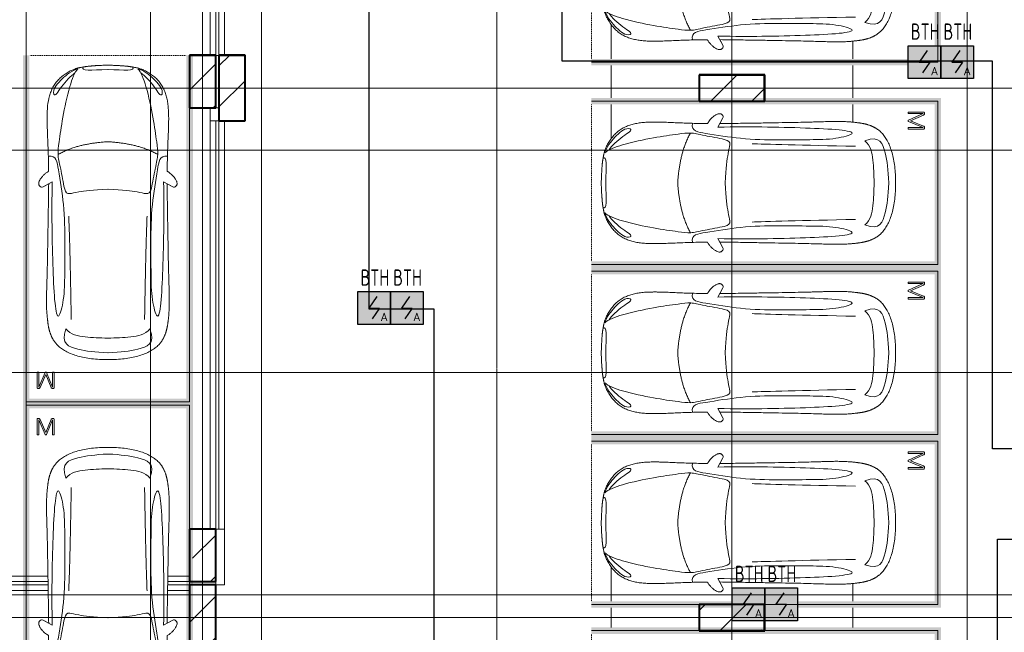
# Model space of a CAD drawing. Header units: millimetres. Extents: x -135639 to 224623, y -383017 to -59102.
# Tile 219 of 256: x 113694 to 128762, y -302392 to -293020. Entities that reach past the tile are written whole.
import ezdxf
from ezdxf.enums import TextEntityAlignment as Align

# ---------------------------------------------------------------- set-up
doc = ezdxf.new("R2010")
doc.units = ezdxf.units.MM
for name, pattern in [('CONTINOUS', [0]), ('Линия сетки', [25, 20, -2.5, 0, -2.5]), ('Невидимые', [5, 3, -2]), ('Штрих_3_3_', [6, 3, -3])]:
    doc.linetypes.add(name, pattern=pattern)
for name, color, linetype, lineweight in [('A-000-M_MASS', 7, 'Continuous', 18), ('A-200-M_WALL_INT', 7, 'Continuous', 18), ('C-953-M_PARKING', 7, 'Continuous', 18), ('C-953-MH_PARKING', 7, 'Невидимые', 18), ('S-160-M_FOUND', 7, 'Continuous', 18), ('S-280-M_COLUMN', 7, 'Continuous', 18), ('Z-030-M_GRID', 7, 'Continuous', 9), ('ПС', 7, 'Continuous', 40), ('СС-011-ПОЖ-СИГНАЛИЗАЦИЯ', 1, 'Continuous', 30)]:
    doc.layers.add(name, color=color, linetype=linetype, lineweight=lineweight)
doc.styles.add('1111', font='isocpeur.ttf')

# ---------------------------------------------------------------- blocks, each defined once
blk = doc.blocks.new('A_PAR_Parking - M-2663509-B2_-11_400_')
at = {"layer": 'C-953-M_PARKING', "true_color": 0xf7f9fb}
blk.add_hatch(color=7, dxfattribs=at).paths.add_polyline_path([(-1300, 2650), (-1300, -2700), (1300, -2700), (1300, 2650), (1200, 2650), (1200, -2600), (-1200, -2600), (-1200, 2650)])
at = {"layer": 'A-000-M_MASS', "color": 253, "true_color": 0xaaaaaa}
for p, q in [((-853, 717), (-993, 639)), ((-906, 687), (-993, 639)), ((853, 717), (993, 639)), ((993, 639), (906, 687))]:
    blk.add_line(p, q, dxfattribs=at)
for centre, start, end in [((-1010, 678), 223.4184, 293.9305), ((1010, 678), 246.0695, 316.5816)]:
    blk.add_arc(centre, 42.2, start, end, dxfattribs=at)
for points, knots in [([(-908, 876), (-908, 976), (-911, 1161), (-920, 1362), (-926, 1508), (-930, 1645), (-930, 1769), (-922, 1880), (-911, 1957), (-894, 2031), (-871, 2100), (-841, 2165), (-809, 2216), (-779, 2254), (-754, 2281), (-727, 2307), (-698, 2332), (-667, 2355), (-636, 2376), (-604, 2395), (-574, 2412), (-545, 2426), (-519, 2438), (-500, 2445), (-485, 2450), (-474, 2453), (-463, 2456), (-452, 2458), (-440, 2461), (-428, 2463), (-414, 2466), (-402, 2468), (-391, 2470), (-383, 2471), (-376, 2473), (-370, 2474), (-363, 2475), (-356, 2476), (-349, 2477), (-343, 2478), (-337, 2479), (-330, 2480), (-324, 2481), (-317, 2481), (-309, 2482), (-301, 2483), (-293, 2484), (-285, 2485), (-276, 2486), (-263, 2487), (-249, 2488), (-235, 2489), (-223, 2490), (-211, 2491), (-199, 2492), (-186, 2493), (-168, 2494), (-148, 2495), (-127, 2496), (-106, 2497), (-77, 2498), (-40, 2500), (-13, 2501), (1, 2501)], [-1, -1, -1, -1, -0.913265, -0.826531, -0.783163, -0.739796, -0.653061, -0.612245, -0.571429, -0.530612, -0.489796, -0.44898, -0.408163, -0.387755, -0.367347, -0.346939, -0.326531, -0.306122, -0.285714, -0.265306, -0.244898, -0.22449, -0.204082, -0.183673, -0.173469, -0.163265, -0.153061, -0.142857, -0.132653, -0.122449, -0.112245, -0.102041, -0.096939, -0.091837, -0.086735, -0.084184, -0.081633, -0.076531, -0.07398, -0.071429, -0.068878, -0.066327, -0.063776, -0.061224, -0.058673, -0.056122, -0.053571, -0.05102, -0.048469, -0.045918, -0.040816, -0.038265, -0.035714, -0.033163, -0.030612, -0.028061, -0.02551, -0.020408, -0.017857, -0.015306, -0.010204, -0.005102, 0, 0, 0, 0]), ([(-480, 2441), (-586, 2392), (-719, 2283), (-847, 2128), (-828, 2057)], [0, 0, 0, 0, 0.53668, 1.024735, 1.024735, 1.024735, 1.024735]), ([(-459, 2446), (-508, 2398), (-601, 2147), (-696, 1684), (-744, 1354), (-774, 1106), (-734, 996), (-660, 552), (-618, 522), (-447, 565), (-234, 590), (-2, 602)], [0, 0, 0, 0, 0.884172, 2.058368, 3.212407, 3.977765, 4.871213, 5.547774, 6.288901, 6.772879, 7.454401, 7.454401, 7.454401, 7.454401]), ([(1, 2501), (22, 2500), (51, 2499), (88, 2498), (113, 2497), (137, 2496), (160, 2494), (181, 2493), (201, 2492), (219, 2491), (237, 2489), (253, 2488), (268, 2487), (282, 2485), (295, 2484), (307, 2483), (320, 2481), (330, 2480), (338, 2479), (345, 2478), (350, 2477), (356, 2476), (361, 2475), (366, 2474), (371, 2473), (377, 2472), (385, 2471), (393, 2469), (403, 2467), (416, 2465), (434, 2462), (454, 2458), (476, 2453), (498, 2446), (521, 2437), (555, 2422), (605, 2396), (669, 2355), (730, 2307), (773, 2263), (802, 2225), (823, 2195), (841, 2164), (857, 2132), (871, 2099), (887, 2053), (904, 1994), (915, 1931), (922, 1879), (926, 1839), (928, 1798), (930, 1756), (930, 1720), (931, 1690), (931, 1667), (930, 1645), (930, 1621), (929, 1598), (929, 1566), (927, 1526), (925, 1459), (919, 1336), (911, 1145), (908, 970), (908, 876)], [-1, -1, -1, -1, -0.992347, -0.98852, -0.984694, -0.980867, -0.977041, -0.973214, -0.969388, -0.965561, -0.961735, -0.957908, -0.954082, -0.950255, -0.946429, -0.942602, -0.938776, -0.933673, -0.931122, -0.928571, -0.92602, -0.923469, -0.920918, -0.918367, -0.915816, -0.913265, -0.908163, -0.903061, -0.897959, -0.887755, -0.877551, -0.857143, -0.836735, -0.816327, -0.795918, -0.77551, -0.734694, -0.693878, -0.653061, -0.612245, -0.591837, -0.571429, -0.55102, -0.530612, -0.510204, -0.489796, -0.44898, -0.408163, -0.387755, -0.367347, -0.346939, -0.326531, -0.306122, -0.295918, -0.285714, -0.27551, -0.265306, -0.255102, -0.244898, -0.22449, -0.204082, -0.163265, -0.081633, 0, 0, 0, 0]), ([(459, 2446), (508, 2398), (601, 2147), (696, 1684), (744, 1354), (774, 1106), (734, 996), (660, 552), (618, 522), (447, 565), (234, 590), (2, 602)], [0, 0, 0, 0, 0.884172, 2.058368, 3.212407, 3.977765, 4.871213, 5.547774, 6.288901, 6.772879, 7.454401, 7.454401, 7.454401, 7.454401]), ([(480, 2441), (586, 2392), (719, 2283), (847, 2128), (828, 2057)], [0, 0, 0, 0, 0.53668, 1.024735, 1.024735, 1.024735, 1.024735]), ([(-828, 2057), (-803, 2016), (-728, 2173), (-566, 2339), (-505, 2381)], [0, 0, 0, 0, 0.497572, 1.022643, 1.022643, 1.022643, 1.022643]), ([(828, 2057), (803, 2016), (728, 2173), (566, 2339), (505, 2381)], [0, 0, 0, 0, 0.497572, 1.022643, 1.022643, 1.022643, 1.022643]), ([(-908, 1106), (-792, 1130), (-753, 859), (-663, 332), (-655, -196), (-661, -684), (-663, -1068), (-764, -1443), (-817, -1157), (-842, -605), (-857, -17), (-857, 454), (-853, 717)], [0, 0, 0, 0, 1.013953, 2.476159, 4.172855, 5.704608, 7.082231, 8.244161, 9.589947, 11.154659, 12.917121, 14.362976, 14.362976, 14.362976, 14.362976]), ([(908, 1106), (792, 1130), (753, 859), (663, 332), (655, -196), (661, -684), (663, -1068), (764, -1443), (817, -1157), (842, -605), (857, -17), (857, 454), (853, 717)], [0, 0, 0, 0, 1.013953, 2.476159, 4.172855, 5.704608, 7.082231, 8.244161, 9.589947, 11.154659, 12.917121, 14.362976, 14.362976, 14.362976, 14.362976]), ([(-1041, 649), (-1044, 652), (-1049, 657), (-1053, 664), (-1055, 669), (-1057, 675), (-1058, 682), (-1058, 688), (-1058, 702), (-1052, 723), (-1036, 756), (-1011, 790), (-985, 818), (-962, 839), (-944, 853), (-926, 866), (-914, 873), (-908, 876)], [-1, -1, -1, -1, -0.941667, -0.9125, -0.883333, -0.854167, -0.825, -0.795833, -0.766667, -0.65, -0.533333, -0.4, -0.266667, -0.2, -0.133333, -0.066667, 0, 0, 0, 0]), ([(908, 876), (913, 873), (923, 867), (944, 853), (971, 832), (1000, 803), (1026, 771), (1043, 742), (1053, 719), (1057, 703), (1059, 690), (1058, 680), (1056, 673), (1054, 666), (1050, 658), (1045, 652), (1041, 649)], [-1, -1, -1, -1, -0.941667, -0.883333, -0.766667, -0.65, -0.533333, -0.4, -0.333333, -0.266667, -0.2, -0.166667, -0.133333, -0.1, -0.066667, 0, 0, 0, 0]), ([(0, -2004), (-45, -2004), (-132, -2001), (-252, -1991), (-362, -1974), (-462, -1950), (-551, -1921), (-630, -1886), (-686, -1853), (-726, -1824), (-753, -1802), (-774, -1782), (-789, -1766), (-799, -1753), (-809, -1740), (-819, -1727), (-828, -1714), (-836, -1701), (-844, -1688), (-851, -1674), (-858, -1661), (-864, -1647), (-870, -1634), (-876, -1620), (-881, -1606), (-885, -1592), (-890, -1578), (-894, -1565), (-897, -1551), (-901, -1537), (-904, -1524), (-907, -1510), (-909, -1497), (-912, -1483), (-914, -1470), (-916, -1457), (-918, -1444), (-919, -1432), (-921, -1419), (-923, -1403), (-925, -1383), (-928, -1361), (-930, -1339), (-932, -1318), (-934, -1290), (-936, -1257), (-938, -1218), (-939, -1179), (-940, -1139), (-940, -1097), (-939, -1039), (-938, -958), (-934, -846), (-931, -714), (-926, -559), (-923, -376), (-919, -163), (-915, 82), (-911, 315), (-908, 521), (-907, 631), (-906, 687)], [-1, -1, -1, -1, -0.97619, -0.952381, -0.928571, -0.904762, -0.880952, -0.857143, -0.833333, -0.821429, -0.809524, -0.797619, -0.791667, -0.785714, -0.779762, -0.77381, -0.767857, -0.761905, -0.755952, -0.75, -0.744048, -0.738095, -0.732143, -0.72619, -0.720238, -0.714286, -0.708333, -0.702381, -0.696429, -0.690476, -0.684524, -0.678571, -0.672619, -0.666667, -0.660714, -0.654762, -0.64881, -0.642857, -0.636905, -0.630952, -0.619048, -0.607143, -0.595238, -0.583333, -0.571429, -0.547619, -0.52381, -0.5, -0.47619, -0.452381, -0.428571, -0.380952, -0.333333, -0.285714, -0.238095, -0.190476, -0.142857, -0.095238, -0.047619, -0.02381, 0, 0, 0, 0]), ([(906, 687), (907, 631), (908, 521), (911, 367), (913, 222), (916, 41), (919, -163), (923, -376), (926, -559), (930, -688), (932, -780), (934, -844), (936, -902), (938, -956), (939, -1007), (940, -1053), (940, -1097), (940, -1139), (939, -1179), (938, -1218), (936, -1257), (934, -1290), (932, -1318), (930, -1339), (928, -1361), (925, -1383), (923, -1403), (921, -1419), (919, -1432), (918, -1444), (916, -1457), (914, -1470), (912, -1483), (909, -1497), (907, -1510), (904, -1524), (901, -1537), (897, -1551), (894, -1565), (890, -1578), (885, -1592), (881, -1606), (876, -1620), (870, -1634), (864, -1647), (858, -1661), (851, -1674), (844, -1688), (836, -1701), (828, -1714), (819, -1727), (809, -1740), (799, -1753), (789, -1766), (774, -1782), (753, -1802), (726, -1824), (686, -1853), (607, -1900), (495, -1942), (362, -1974), (252, -1991), (132, -2001), (45, -2004), (0, -2004)], [-1, -1, -1, -1, -0.97619, -0.952381, -0.928571, -0.904762, -0.857143, -0.809524, -0.761905, -0.714286, -0.690476, -0.666667, -0.642857, -0.619048, -0.595238, -0.571429, -0.547619, -0.52381, -0.5, -0.47619, -0.452381, -0.428571, -0.416667, -0.404762, -0.392857, -0.380952, -0.369048, -0.363095, -0.357143, -0.35119, -0.345238, -0.339286, -0.333333, -0.327381, -0.321429, -0.315476, -0.309524, -0.303571, -0.297619, -0.291667, -0.285714, -0.279762, -0.27381, -0.267857, -0.261905, -0.255952, -0.25, -0.244048, -0.238095, -0.232143, -0.22619, -0.220238, -0.214286, -0.208333, -0.202381, -0.190476, -0.178571, -0.166667, -0.142857, -0.095238, -0.071429, -0.047619, -0.02381, 0, 0, 0, 0]), ([(-643, -1535), (-732, -1765), (-468, -1855), (-203, -1891), (-2, -1902)], [0, 0, 0, 0, 0.867049, 1.684227, 1.684227, 1.684227, 1.684227]), ([(-643, -1535), (-570, -1622), (-349, -1664), (-124, -1672), (-2, -1676)], [0, 0, 0, 0, 0.616728, 1.242165, 1.242165, 1.242165, 1.242165]), ([(643, -1535), (732, -1765), (468, -1855), (203, -1891), (2, -1902)], [0, 0, 0, 0, 0.867049, 1.684227, 1.684227, 1.684227, 1.684227]), ([(643, -1535), (570, -1622), (349, -1664), (124, -1672), (2, -1676)], [0, 0, 0, 0, 0.616728, 1.242165, 1.242165, 1.242165, 1.242165])]:
    blk.add_open_spline(points, degree=3, knots=knots, dxfattribs=at)
for points, degree in [([(-376, 2470), (-425, 2412), (-257, 2425), (-2, 2432)], 3), ([(376, 2470), (425, 2412), (257, 2425), (2, 2432)], 3), ([(-2, 1330), (-478, 1299), (-762, 1135)], 2), ([(2, 1330), (478, 1299), (762, 1135)], 2), ([(-599, 190), (-592, 24), (-575, -588), (-560, -1389)], 3), ([(599, 190), (592, 24), (575, -588), (560, -1389)], 3)]:
    blk.add_open_spline(points, degree=degree, dxfattribs=at)
at = {"layer": 'C-953-M_PARKING', "color": 253, "true_color": 0xaaaaaa}
for p, q in [((-1250, -2650), (-1250, 2650)), ((1250, 2650), (1250, -2650)), ((823, -2198), (822, -2200)), ((822, -2200), (822, -2434)), ((825, -2196), (823, -2198)), ((823, -2198), (825, -2196)), ((828, -2195), (825, -2196)), ((825, -2196), (828, -2195)), ((834, -2195), (828, -2195)), ((840, -2195), (834, -2195)), ((844, -2196), (840, -2195)), ((840, -2195), (844, -2196)), ((846, -2198), (844, -2196)), ((844, -2196), (846, -2198)), ((846, -2200), (846, -2198)), ((938, -2199), (846, -2425)), ((846, -2425), (846, -2200)), ((869, -2430), (950, -2232)), ((939, -2197), (938, -2199)), ((938, -2199), (939, -2197)), ((941, -2196), (939, -2197)), ((939, -2197), (941, -2196)), ((944, -2195), (941, -2196)), ((941, -2196), (944, -2195)), ((949, -2195), (944, -2195)), ((944, -2195), (949, -2195)), ((953, -2195), (949, -2195)), ((949, -2195), (953, -2195)), ((950, -2232), (1037, -2429)), ((956, -2196), (953, -2195)), ((953, -2195), (956, -2196)), ((958, -2197), (956, -2196)), ((956, -2196), (958, -2197)), ((960, -2199), (958, -2197)), ((958, -2197), (960, -2199)), ((1059, -2425), (960, -2199)), ((1061, -2196), (1059, -2198)), ((1059, -2198), (1061, -2196)), ((1059, -2198), (1059, -2200)), ((1059, -2200), (1059, -2425)), ((1065, -2195), (1061, -2196)), ((1061, -2196), (1065, -2195)), ((1070, -2195), (1065, -2195)), ((1076, -2195), (1070, -2195)), ((1080, -2196), (1076, -2195)), ((1076, -2195), (1080, -2196)), ((1082, -2198), (1080, -2196)), ((1080, -2196), (1082, -2198)), ((1083, -2200), (1082, -2198)), ((1082, -2198), (1083, -2200)), ((1083, -2434), (1083, -2200)), ((822, -2434), (826, -2443)), ((826, -2443), (833, -2446)), ((833, -2446), (846, -2446)), ((846, -2446), (855, -2445)), ((855, -2445), (861, -2442)), ((861, -2442), (866, -2437)), ((866, -2437), (869, -2430)), ((1037, -2429), (1041, -2437)), ((1041, -2437), (1046, -2442)), ((1046, -2442), (1051, -2445)), ((1051, -2445), (1058, -2446)), ((1058, -2446), (1072, -2446)), ((1072, -2446), (1075, -2445)), ((1075, -2445), (1072, -2446)), ((1075, -2445), (1079, -2443)), ((1079, -2443), (1075, -2445)), ((1079, -2443), (1082, -2440)), ((1082, -2440), (1079, -2443)), ((1082, -2440), (1083, -2434)), ((1250, -2650), (-1250, -2650))]:
    blk.add_line(p, q, dxfattribs=at)
at = {"layer": 'C-953-MH_PARKING', "color": 253, "linetype": 'Штрих_3_3_', "true_color": 0xaaaaaa}
blk.add_line((-1200, 2650), (1200, 2650), dxfattribs=at)
blk = doc.blocks.new('A_PAR_Parking - M-V4-B2_-11_400_')
at = {"layer": 'C-953-M_PARKING', "true_color": 0xf7f9fb}
blk.add_hatch(color=7, dxfattribs=at).paths.add_polyline_path([(-1300, -2580), (-1300, -2650), (-1200, -2650), (-1200, 2600), (1200, 2600), (1200, -2650), (1300, -2650), (1300, 2700), (-1300, 2700), (-1300, -1886)])
at = {"layer": 'A-000-M_MASS', "color": 253, "true_color": 0xaaaaaa}
for p, q in [((-853, -717), (-993, -639)), ((-906, -687), (-993, -639)), ((853, -717), (993, -639)), ((993, -639), (906, -687))]:
    blk.add_line(p, q, dxfattribs=at)
for centre, start, end in [((-1010, -678), 66.0695, 136.5816), ((1010, -678), 43.4184, 113.9305)]:
    blk.add_arc(centre, 42.2, start, end, dxfattribs=at)
for points, knots in [([(0, 2004), (-45, 2004), (-132, 2001), (-252, 1991), (-362, 1974), (-495, 1942), (-607, 1900), (-686, 1853), (-726, 1824), (-753, 1802), (-774, 1782), (-789, 1766), (-799, 1753), (-809, 1740), (-819, 1727), (-828, 1714), (-836, 1701), (-844, 1688), (-851, 1674), (-858, 1661), (-864, 1647), (-870, 1634), (-876, 1620), (-881, 1606), (-885, 1592), (-890, 1578), (-894, 1565), (-897, 1551), (-901, 1537), (-904, 1524), (-907, 1510), (-909, 1497), (-912, 1483), (-914, 1470), (-916, 1457), (-918, 1444), (-919, 1432), (-921, 1419), (-923, 1403), (-925, 1383), (-928, 1361), (-930, 1339), (-932, 1318), (-934, 1290), (-936, 1257), (-938, 1218), (-939, 1179), (-940, 1139), (-940, 1097), (-940, 1053), (-939, 1007), (-938, 956), (-936, 902), (-934, 844), (-932, 780), (-930, 688), (-926, 559), (-923, 376), (-919, 163), (-915, -82), (-911, -315), (-908, -521), (-907, -631), (-906, -687)], [0, 0, 0, 0, 0.02381, 0.047619, 0.071429, 0.095238, 0.142857, 0.166667, 0.178571, 0.190476, 0.202381, 0.208333, 0.214286, 0.220238, 0.22619, 0.232143, 0.238095, 0.244048, 0.25, 0.255952, 0.261905, 0.267857, 0.27381, 0.279762, 0.285714, 0.291667, 0.297619, 0.303571, 0.309524, 0.315476, 0.321429, 0.327381, 0.333333, 0.339286, 0.345238, 0.35119, 0.357143, 0.363095, 0.369048, 0.380952, 0.392857, 0.404762, 0.416667, 0.428571, 0.452381, 0.47619, 0.5, 0.52381, 0.547619, 0.571429, 0.595238, 0.619048, 0.642857, 0.666667, 0.690476, 0.714286, 0.761905, 0.809524, 0.857143, 0.904762, 0.952381, 0.97619, 1, 1, 1, 1]), ([(906, -687), (907, -631), (908, -521), (911, -367), (913, -222), (916, -41), (919, 163), (923, 376), (926, 559), (930, 688), (932, 780), (935, 865), (938, 958), (939, 1039), (940, 1097), (940, 1139), (939, 1179), (938, 1218), (937, 1250), (935, 1277), (933, 1304), (930, 1332), (928, 1361), (925, 1383), (923, 1403), (921, 1419), (919, 1432), (918, 1444), (916, 1457), (914, 1470), (912, 1483), (909, 1497), (907, 1510), (904, 1524), (901, 1537), (897, 1551), (894, 1565), (890, 1578), (885, 1592), (881, 1606), (876, 1620), (870, 1634), (864, 1647), (858, 1661), (851, 1674), (844, 1688), (836, 1701), (828, 1714), (819, 1727), (809, 1740), (799, 1753), (789, 1766), (774, 1782), (753, 1802), (726, 1824), (686, 1853), (630, 1886), (551, 1921), (462, 1950), (362, 1974), (252, 1991), (132, 2001), (45, 2004), (0, 2004)], [0, 0, 0, 0, 0.02381, 0.047619, 0.071429, 0.095238, 0.142857, 0.190476, 0.238095, 0.285714, 0.309524, 0.333333, 0.380952, 0.428571, 0.452381, 0.47619, 0.5, 0.52381, 0.547619, 0.559524, 0.571429, 0.595238, 0.607143, 0.619048, 0.630952, 0.636905, 0.642857, 0.64881, 0.654762, 0.660714, 0.666667, 0.672619, 0.678571, 0.684524, 0.690476, 0.696429, 0.702381, 0.708333, 0.714286, 0.720238, 0.72619, 0.732143, 0.738095, 0.744048, 0.75, 0.755952, 0.761905, 0.767857, 0.77381, 0.779762, 0.785714, 0.791667, 0.797619, 0.809524, 0.821429, 0.833333, 0.857143, 0.880952, 0.904762, 0.928571, 0.952381, 0.97619, 1, 1, 1, 1]), ([(-643, 1535), (-732, 1765), (-468, 1855), (-203, 1891), (-2, 1902)], [0, 0, 0, 0, 0.867049, 1.684227, 1.684227, 1.684227, 1.684227]), ([(643, 1535), (732, 1765), (468, 1855), (203, 1891), (2, 1902)], [0, 0, 0, 0, 0.867049, 1.684227, 1.684227, 1.684227, 1.684227]), ([(-643, 1535), (-570, 1622), (-349, 1664), (-124, 1672), (-2, 1676)], [0, 0, 0, 0, 0.616728, 1.242165, 1.242165, 1.242165, 1.242165]), ([(643, 1535), (570, 1622), (349, 1664), (124, 1672), (2, 1676)], [0, 0, 0, 0, 0.616728, 1.242165, 1.242165, 1.242165, 1.242165]), ([(-908, -1106), (-792, -1130), (-753, -859), (-663, -332), (-655, 196), (-661, 684), (-663, 1068), (-764, 1443), (-817, 1157), (-842, 605), (-857, 17), (-857, -454), (-853, -717)], [0, 0, 0, 0, 1.013953, 2.476159, 4.172855, 5.704608, 7.082231, 8.244161, 9.589947, 11.154659, 12.917121, 14.362976, 14.362976, 14.362976, 14.362976]), ([(908, -1106), (792, -1130), (753, -859), (663, -332), (655, 196), (661, 684), (663, 1068), (764, 1443), (817, 1157), (842, 605), (857, 17), (857, -454), (853, -717)], [0, 0, 0, 0, 1.013953, 2.476159, 4.172855, 5.704608, 7.082231, 8.244161, 9.589947, 11.154659, 12.917121, 14.362976, 14.362976, 14.362976, 14.362976]), ([(-459, -2446), (-508, -2398), (-601, -2147), (-696, -1684), (-744, -1354), (-774, -1106), (-734, -996), (-660, -552), (-618, -522), (-447, -565), (-234, -590), (-2, -602)], [0, 0, 0, 0, 0.884172, 2.058368, 3.212407, 3.977765, 4.871213, 5.547774, 6.288901, 6.772879, 7.454401, 7.454401, 7.454401, 7.454401]), ([(459, -2446), (508, -2398), (601, -2147), (696, -1684), (744, -1354), (774, -1106), (734, -996), (660, -552), (618, -522), (447, -565), (234, -590), (2, -602)], [0, 0, 0, 0, 0.884172, 2.058368, 3.212407, 3.977765, 4.871213, 5.547774, 6.288901, 6.772879, 7.454401, 7.454401, 7.454401, 7.454401]), ([(-1041, -649), (-1045, -652), (-1050, -658), (-1054, -666), (-1056, -673), (-1058, -680), (-1059, -690), (-1057, -703), (-1053, -719), (-1043, -742), (-1026, -771), (-1000, -803), (-971, -832), (-944, -853), (-923, -867), (-913, -873), (-908, -876)], [0, 0, 0, 0, 0.066667, 0.1, 0.133333, 0.166667, 0.2, 0.266667, 0.333333, 0.4, 0.533333, 0.65, 0.766667, 0.883333, 0.941667, 1, 1, 1, 1]), ([(908, -876), (914, -873), (926, -866), (944, -853), (962, -839), (985, -818), (1011, -790), (1036, -756), (1052, -723), (1058, -702), (1058, -688), (1058, -682), (1057, -675), (1055, -669), (1053, -664), (1049, -657), (1044, -652), (1041, -649)], [0, 0, 0, 0, 0.066667, 0.133333, 0.2, 0.266667, 0.4, 0.533333, 0.65, 0.766667, 0.795833, 0.825, 0.854167, 0.883333, 0.9125, 0.941667, 1, 1, 1, 1]), ([(-908, -876), (-908, -970), (-911, -1145), (-919, -1337), (-925, -1476), (-928, -1559), (-929, -1622), (-930, -1660), (-930, -1690), (-930, -1713), (-929, -1734), (-929, -1756), (-928, -1777), (-927, -1805), (-925, -1840), (-921, -1880), (-916, -1919), (-910, -1957), (-902, -1994), (-893, -2030), (-882, -2065), (-870, -2099), (-856, -2133), (-840, -2165), (-821, -2196), (-801, -2225), (-772, -2263), (-729, -2308), (-668, -2356), (-604, -2396), (-554, -2423), (-519, -2438), (-496, -2446), (-474, -2453), (-452, -2458), (-432, -2462), (-414, -2466), (-402, -2468), (-391, -2470), (-383, -2471), (-376, -2473), (-370, -2474), (-365, -2475), (-360, -2475), (-354, -2476), (-349, -2477), (-343, -2478), (-337, -2479), (-328, -2480), (-318, -2481), (-305, -2483), (-293, -2484), (-280, -2486), (-266, -2487), (-251, -2488), (-235, -2489), (-218, -2491), (-199, -2492), (-179, -2493), (-158, -2495), (-135, -2496), (-111, -2497), (-86, -2498), (-50, -2499), (-20, -2500), (1, -2501)], [0, 0, 0, 0, 0.081633, 0.163265, 0.204082, 0.244898, 0.265306, 0.285714, 0.295918, 0.306122, 0.316327, 0.326531, 0.336735, 0.346939, 0.367347, 0.387755, 0.408163, 0.428571, 0.44898, 0.469388, 0.489796, 0.510204, 0.530612, 0.55102, 0.571429, 0.591837, 0.612245, 0.653061, 0.693878, 0.734694, 0.77551, 0.795918, 0.816327, 0.836735, 0.857143, 0.877551, 0.887755, 0.897959, 0.903061, 0.908163, 0.913265, 0.915816, 0.918367, 0.920918, 0.923469, 0.92602, 0.928571, 0.931122, 0.933673, 0.938776, 0.942602, 0.946429, 0.950255, 0.954082, 0.957908, 0.961735, 0.965561, 0.969388, 0.973214, 0.977041, 0.980867, 0.984694, 0.98852, 0.992347, 1, 1, 1, 1]), ([(1, -2501), (15, -2501), (42, -2500), (79, -2498), (108, -2497), (129, -2496), (145, -2495), (160, -2494), (174, -2494), (188, -2493), (205, -2492), (221, -2490), (237, -2489), (247, -2488), (258, -2488), (268, -2487), (277, -2486), (289, -2485), (303, -2483), (316, -2482), (325, -2480), (332, -2479), (338, -2479), (345, -2478), (350, -2477), (358, -2476), (365, -2474), (371, -2473), (377, -2472), (385, -2471), (393, -2469), (403, -2467), (416, -2465), (429, -2463), (442, -2460), (454, -2458), (465, -2455), (476, -2452), (487, -2449), (501, -2445), (521, -2437), (547, -2426), (575, -2412), (606, -2395), (637, -2376), (679, -2347), (730, -2307), (781, -2254), (824, -2196), (858, -2133), (884, -2065), (911, -1970), (929, -1835), (932, -1681), (928, -1539), (922, -1387), (912, -1177), (908, -982), (908, -876)], [0, 0, 0, 0, 0.005102, 0.010204, 0.015306, 0.017857, 0.020408, 0.022959, 0.02551, 0.028061, 0.030612, 0.035714, 0.038265, 0.040816, 0.043367, 0.045918, 0.048469, 0.05102, 0.056122, 0.061224, 0.063776, 0.066327, 0.068878, 0.071429, 0.07398, 0.076531, 0.081633, 0.084184, 0.086735, 0.091837, 0.096939, 0.102041, 0.112245, 0.122449, 0.132653, 0.142857, 0.153061, 0.163265, 0.173469, 0.183673, 0.204082, 0.22449, 0.244898, 0.265306, 0.285714, 0.306122, 0.346939, 0.387755, 0.428571, 0.469388, 0.510204, 0.55102, 0.632653, 0.72449, 0.770408, 0.816327, 0.908163, 1, 1, 1, 1]), ([(-480, -2441), (-586, -2392), (-719, -2283), (-847, -2128), (-828, -2057)], [0, 0, 0, 0, 0.53668, 1.024735, 1.024735, 1.024735, 1.024735]), ([(-828, -2057), (-803, -2016), (-728, -2173), (-566, -2339), (-505, -2381)], [0, 0, 0, 0, 0.497572, 1.022643, 1.022643, 1.022643, 1.022643]), ([(480, -2441), (586, -2392), (719, -2283), (847, -2128), (828, -2057)], [0, 0, 0, 0, 0.53668, 1.024735, 1.024735, 1.024735, 1.024735]), ([(828, -2057), (803, -2016), (728, -2173), (566, -2339), (505, -2381)], [0, 0, 0, 0, 0.497572, 1.022643, 1.022643, 1.022643, 1.022643])]:
    blk.add_open_spline(points, degree=3, knots=knots, dxfattribs=at)
for points, degree in [([(-599, -190), (-592, -24), (-575, 588), (-560, 1389)], 3), ([(599, -190), (592, -24), (575, 588), (560, 1389)], 3), ([(-2, -1330), (-478, -1299), (-762, -1135)], 2), ([(2, -1330), (478, -1299), (762, -1135)], 2), ([(-376, -2470), (-425, -2412), (-257, -2425), (-2, -2432)], 3), ([(376, -2470), (425, -2412), (257, -2425), (2, -2432)], 3)]:
    blk.add_open_spline(points, degree=degree, dxfattribs=at)
at = {"layer": 'C-953-M_PARKING', "color": 253, "true_color": 0xaaaaaa}
for p, q in [((1250, 2650), (-1250, 2650)), ((-1250, 2650), (-1250, -2650)), ((1250, -2650), (1250, 2650)), ((826, 2443), (822, 2434)), ((822, 2434), (822, 2200)), ((833, 2446), (826, 2443)), ((846, 2446), (833, 2446)), ((855, 2445), (846, 2446)), ((846, 2200), (846, 2425)), ((846, 2425), (938, 2199)), ((861, 2442), (855, 2445)), ((866, 2437), (861, 2442)), ((869, 2430), (866, 2437)), ((950, 2232), (869, 2430)), ((1037, 2429), (950, 2232)), ((960, 2199), (1059, 2425)), ((1041, 2437), (1037, 2429)), ((1046, 2442), (1041, 2437)), ((1051, 2445), (1046, 2442)), ((1058, 2446), (1051, 2445)), ((1072, 2446), (1058, 2446)), ((1059, 2425), (1059, 2200)), ((1075, 2445), (1072, 2446)), ((1072, 2446), (1075, 2445)), ((1079, 2443), (1075, 2445)), ((1075, 2445), (1079, 2443)), ((1082, 2440), (1079, 2443)), ((1079, 2443), (1082, 2440)), ((1083, 2434), (1082, 2440)), ((1083, 2200), (1083, 2434)), ((822, 2200), (823, 2198)), ((823, 2198), (825, 2196)), ((825, 2196), (823, 2198)), ((825, 2196), (828, 2195)), ((828, 2195), (825, 2196)), ((828, 2195), (834, 2195)), ((834, 2195), (840, 2195)), ((840, 2195), (844, 2196)), ((844, 2196), (840, 2195)), ((844, 2196), (846, 2198)), ((846, 2198), (844, 2196)), ((846, 2198), (846, 2200)), ((938, 2199), (939, 2197)), ((939, 2197), (938, 2199)), ((939, 2197), (941, 2196)), ((941, 2196), (939, 2197)), ((941, 2196), (944, 2195)), ((944, 2195), (941, 2196)), ((944, 2195), (949, 2195)), ((949, 2195), (944, 2195)), ((949, 2195), (953, 2195)), ((953, 2195), (949, 2195)), ((953, 2195), (956, 2196)), ((956, 2196), (953, 2195)), ((956, 2196), (958, 2197)), ((958, 2197), (956, 2196)), ((958, 2197), (960, 2199)), ((960, 2199), (958, 2197)), ((1059, 2200), (1059, 2198)), ((1059, 2198), (1061, 2196)), ((1061, 2196), (1059, 2198)), ((1061, 2196), (1065, 2195)), ((1065, 2195), (1061, 2196)), ((1065, 2195), (1070, 2195)), ((1070, 2195), (1076, 2195)), ((1076, 2195), (1080, 2196)), ((1080, 2196), (1076, 2195)), ((1080, 2196), (1082, 2198)), ((1082, 2198), (1080, 2196)), ((1082, 2198), (1083, 2200)), ((1083, 2200), (1082, 2198))]:
    blk.add_line(p, q, dxfattribs=at)
at = {"layer": 'C-953-MH_PARKING', "color": 253, "linetype": 'Штрих_3_3_', "true_color": 0xaaaaaa}
blk.add_line((-1200, -2650), (1200, -2650), dxfattribs=at)
blk = doc.blocks.new('CP_ДШ_Hanytex_TopJoint 24C - CP_ДШ_Hanytex_TopJoint 24C-3950255-B2_-11_400_')
at = {"layer": 'A-000-M_MASS', "color": 253, "true_color": 0xaaaaaa}
for p, q in [((8250, 110), (0, 110)), ((8250, 25), (0, 25)), ((0, 25), (0, -25)), ((0, -110), (0, 25)), ((8250, -25), (8250, 25)), ((8250, 25), (8250, -25)), ((0, -25), (8250, -25)), ((8250, -110), (0, -110))]:
    blk.add_line(p, q, dxfattribs=at)
blk = doc.blocks.new('CP_ДШ_Hanytex_TopJoint 24C_Половина - CP_ДШ_Hanytex_TopJoint 24C_Половина-V88-B2_-11_400_')
at = {"layer": 'A-000-M_MASS', "color": 253, "true_color": 0xaaaaaa}
for p, q in [((0, -25), (0, 110)), ((200, 110), (0, 110)), ((200, 25), (200, -25))]:
    blk.add_line(p, q, dxfattribs=at)
blk = doc.blocks.new('CP_ДШ_Hanytex_TopJoint 24C - CP_ДШ_Hanytex_TopJoint 24C-3950256-B2_-11_400_')
at = {"layer": 'A-000-M_MASS', "color": 253, "true_color": 0xaaaaaa}
for p, q in [((6250, 110), (0, 110)), ((6250, 25), (0, 25)), ((0, 25), (0, -25)), ((0, -110), (0, 25)), ((6250, 110), (6250, -25)), ((6250, -25), (6250, 25)), ((0, -25), (6250, -25)), ((6250, -110), (0, -110))]:
    blk.add_line(p, q, dxfattribs=at)
blk = doc.blocks.new('CP_ДШ_Hanytex_TopJoint 24C_Половина - CP_ДШ_Hanytex_TopJoint 24C_Половина-3652637-B2_-11_400_')
at = {"layer": 'A-000-M_MASS', "color": 253, "true_color": 0xaaaaaa}
for p, q in [((0, -25), (0, 110)), ((850, 110), (0, 110)), ((850, 110), (850, -25)), ((850, -25), (800, -25))]:
    blk.add_line(p, q, dxfattribs=at)
blk = doc.blocks.new('CP_ДШ_Hanytex_TopJoint 24C - CP_ДШ_Hanytex_TopJoint 24C-3950257-B2_-11_400_')
at = {"layer": 'A-000-M_MASS', "color": 253, "true_color": 0xaaaaaa}
for p, q in [((333, 110), (0, 110)), ((335, 25), (0, 25)), ((0, 25), (0, -25)), ((0, -25), (0, 25)), ((3035, 25), (2165, 25)), ((3033, 110), (2167, 110)), ((5200, 25), (4865, 25)), ((5200, 110), (4867, 110)), ((5200, -25), (5200, 25)), ((5200, 25), (5200, -25)), ((0, -25), (335, -25)), ((337, -110), (0, -110)), ((3037, -110), (2163, -110)), ((2165, -25), (3035, -25)), ((5200, -110), (4863, -110)), ((4865, -25), (5200, -25))]:
    blk.add_line(p, q, dxfattribs=at)
blk = doc.blocks.new('135_SLK_GD_AR_rvt-1-B2_-11_400_')
at = {"layer": 'A-200-M_WALL_INT', "color": 253, "lineweight": 40, "true_color": 0xaaaaaa}
for p, q in [((124850, 68152), (124848, 68152)), ((124848, 68152), (124848, 67350)), ((125250, 68152), (124850, 68152)), ((125250, 68150), (125250, 68152)), ((125702, 68152), (125300, 68152)), ((125300, 68152), (125300, 68150)), ((125702, 68150), (125702, 68152)), ((125702, 67148), (125702, 68150)), ((133652, 67852), (132648, 67852)), ((132648, 67852), (132648, 67850)), ((132648, 67850), (132648, 67450)), ((133652, 67850), (133652, 67852)), ((133652, 67448), (133652, 67850)), ((124848, 67350), (124848, 67348)), ((125250, 67348), (125250, 67350)), ((125300, 67350), (125298, 67350)), ((125298, 67350), (125298, 67150)), ((132648, 67450), (132648, 67448)), ((132648, 67448), (133650, 67448)), ((133650, 67448), (133652, 67448)), ((124848, 67348), (125250, 67348)), ((125298, 67150), (125298, 67148)), ((125298, 67148), (125700, 67148)), ((125700, 67148), (125702, 67148)), ((124850, 60902), (124848, 60902)), ((124848, 60902), (124848, 60100)), ((125252, 60902), (124850, 60902)), ((125252, 60900), (125252, 60902)), ((125252, 60100), (125252, 60900)), ((124848, 60100), (124850, 60100)), ((124850, 60050), (124848, 60050)), ((124848, 60050), (124848, 59048)), ((125250, 60100), (125252, 60100)), ((125252, 60050), (125250, 60050)), ((125252, 59048), (125252, 60050)), ((132650, 59752), (132648, 59752)), ((132648, 59752), (132648, 59348)), ((133652, 59752), (132650, 59752)), ((133652, 59750), (133652, 59752)), ((133652, 59348), (133652, 59750)), ((132648, 59348), (132650, 59348)), ((132650, 59348), (133650, 59348)), ((133650, 59348), (133652, 59348))]:
    blk.add_line(p, q, dxfattribs=at)
at = {"layer": 'A-000-M_MASS', "color": 253, "lineweight": 18, "true_color": 0xaaaaaa}
for name, p, rotation in [('CP_ДШ_Hanytex_TopJoint 24C - CP_ДШ_Hanytex_TopJoint 24C-3950255-B2_-11_400_', (125275, 76400), 269.9999999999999), ('CP_ДШ_Hanytex_TopJoint 24C_Половина - CP_ДШ_Hanytex_TopJoint 24C_Половина-V88-B2_-11_400_', (125275, 67150), 89.9999999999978), ('CP_ДШ_Hanytex_TopJoint 24C - CP_ДШ_Hanytex_TopJoint 24C-3950256-B2_-11_400_', (125275, 67150), 269.9999999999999), ('CP_ДШ_Hanytex_TopJoint 24C_Половина - CP_ДШ_Hanytex_TopJoint 24C_Половина-3652637-B2_-11_400_', (125275, 60900), 269.9999999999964)]:
    blk.add_blockref(name, p, dxfattribs=dict(at, rotation=rotation))
blk.add_blockref('CP_ДШ_Hanytex_TopJoint 24C - CP_ДШ_Hanytex_TopJoint 24C-3950257-B2_-11_400_', (119650, 60075), dxfattribs=at)
at = {"layer": 'C-953-M_PARKING', "color": 253, "lineweight": 18, "true_color": 0xaaaaaa}
for name, p, rotation in [('A_PAR_Parking - M-2663509-B2_-11_400_', (133650, 69297), 90.00000000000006), ('A_PAR_Parking - M-V4-B2_-11_400_', (123600, 65500), 180), ('A_PAR_Parking - M-2663509-B2_-11_400_', (133650, 66200), 90.00000000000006), ('A_PAR_Parking - M-2663509-B2_-11_400_', (133650, 63600), 90.00000000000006), ('A_PAR_Parking - M-2663509-B2_-11_400_', (123600, 60150), 180), ('A_PAR_Parking - M-2663509-B2_-11_400_', (133650, 61000), 90.00000000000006), ('A_PAR_Parking - M-2663509-B2_-11_400_', (133650, 58100), 90.00000000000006)]:
    blk.add_blockref(name, p, dxfattribs=dict(at, rotation=rotation))
blk = doc.blocks.new('Бетон-Прямоугольная-Колонна - CLM_Подземные этажи_В40-400х1000-V131-B2_-11_400_')
at = {"layer": 'S-280-M_COLUMN', "lineweight": 9, "true_color": 0xaaaaaa}
h = blk.add_hatch(dxfattribs=at)
h.set_pattern_fill('FP_8', color=253, style=0, pattern_type=2)
h.set_pattern_definition([(45, (-125050, -59550), (-628.618, 628.618), []), (45, (-124421.4, -59550), (-628.618, 628.618), [1111.25, -222.25, 6.706, -215.544])])
h.paths.add_polyline_path([(200, -500), (200, 500), (-200, 500), (-200, -500)])
at = {"layer": 'S-280-M_COLUMN', "color": 253, "lineweight": 40, "true_color": 0xaaaaaa}
for p, q in [((200, 500), (-200, 500)), ((-200, 500), (-200, -500)), ((200, -500), (200, 500)), ((-200, -500), (200, -500))]:
    blk.add_line(p, q, dxfattribs=at)
blk = doc.blocks.new('Бетон-Прямоугольная-Колонна - CLM_Подземные этажи_В40-400х1000-V132-B2_-11_400_')
at = {"layer": 'S-280-M_COLUMN', "lineweight": 9, "true_color": 0xaaaaaa}
h = blk.add_hatch(dxfattribs=at)
h.set_pattern_fill('FP_9', color=253, style=0, pattern_type=2)
h.set_pattern_definition([(45, (-125500, -67650), (-628.618, 628.618), []), (45, (-124871.4, -67650), (-628.618, 628.618), [1111.25, -222.25, 6.706, -215.544])])
h.paths.add_polyline_path([(-200, -500), (200, -500), (200, 500), (-200, 500)])
at = {"layer": 'S-280-M_COLUMN', "color": 253, "lineweight": 40, "true_color": 0xaaaaaa}
for p, q in [((200, 500), (-200, 500)), ((-200, 500), (-200, -500)), ((200, -500), (200, 500)), ((-200, -500), (200, -500))]:
    blk.add_line(p, q, dxfattribs=at)
blk = doc.blocks.new('Бетон-Прямоугольная-Колонна - CLM_Подземные этажи_В40-400х1000-V171-B2_-11_400_')
at = {"layer": 'S-280-M_COLUMN', "lineweight": 9, "true_color": 0xaaaaaa}
h = blk.add_hatch(dxfattribs=at)
h.set_pattern_fill('FP_50', color=253, style=0, pattern_type=2)
h.set_pattern_definition([(135, (67650, -133150), (-628.618, -628.618), []), (135, (67650, -132521.4), (-628.618, -628.618), [1111.25, -222.25, 6.706, -215.544])])
h.paths.add_polyline_path([(200, 500), (-200, 500), (-200, -500), (200, -500), (200, -15)])
at = {"layer": 'S-280-M_COLUMN', "color": 253, "lineweight": 40, "true_color": 0xaaaaaa}
for p, q in [((200, 500), (-200, 500)), ((-200, 500), (-200, -500)), ((200, -500), (200, 500)), ((-200, -500), (200, -500))]:
    blk.add_line(p, q, dxfattribs=at)
blk = doc.blocks.new('Бетон-Прямоугольная-Колонна - CLM_Подземные этажи_В40-400х1000-V173-B2_-11_400_')
at = {"layer": 'S-280-M_COLUMN', "lineweight": 9, "true_color": 0xaaaaaa}
h = blk.add_hatch(dxfattribs=at)
h.set_pattern_fill('FP_52', color=253, style=0, pattern_type=2)
h.set_pattern_definition([(135, (59550, -133150), (-628.618, -628.618), []), (135, (59550, -132521.4), (-628.618, -628.618), [1111.25, -222.25, 6.706, -215.544])])
h.paths.add_polyline_path([(200, 500), (-200, 500), (-200, -500), (200, -500), (200, -15)])
at = {"layer": 'S-280-M_COLUMN', "color": 253, "lineweight": 40, "true_color": 0xaaaaaa}
for p, q in [((200, 500), (-200, 500)), ((-200, 500), (-200, -500)), ((200, -500), (200, 500)), ((-200, -500), (200, -500))]:
    blk.add_line(p, q, dxfattribs=at)
blk = doc.blocks.new('135_SLK_GD_KR_rvt-1-B2_-11_400_')
at = {"layer": 'S-160-M_FOUND', "color": 253, "true_color": 0xaaaaaa}
for p, q in [((131300, 68624), (131300, 68097)), ((135000, 68097), (135000, 68368)), ((131300, 67997), (131300, 67500)), ((135000, 67500), (135000, 67997)), ((131300, 67400), (131300, 66874)), ((135000, 67129), (135000, 67400)), ((131300, 60326), (131300, 59800)), ((135000, 59800), (135000, 60071)), ((131300, 59700), (131300, 59400)), ((135000, 59400), (135000, 59700))]:
    blk.add_line(p, q, dxfattribs=at)
at = {"layer": 'S-280-M_COLUMN', "color": 253, "lineweight": 18, "true_color": 0xaaaaaa}
for name, p in [('Бетон-Прямоугольная-Колонна - CLM_Подземные этажи_В40-400х1000-V132-B2_-11_400_', (125500, 67650)), ('Бетон-Прямоугольная-Колонна - CLM_Подземные этажи_В40-400х1000-V131-B2_-11_400_', (125050, 59550))]:
    blk.add_blockref(name, p, dxfattribs=at)
at = {"layer": 'S-280-M_COLUMN', "color": 253, "lineweight": 18, "true_color": 0xaaaaaa, "rotation": 269.9999999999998}
for name, p in [('Бетон-Прямоугольная-Колонна - CLM_Подземные этажи_В40-400х1000-V171-B2_-11_400_', (133150, 67650)), ('Бетон-Прямоугольная-Колонна - CLM_Подземные этажи_В40-400х1000-V173-B2_-11_400_', (133150, 59550))]:
    blk.add_blockref(name, p, dxfattribs=at)
blk = doc.blocks.new('Бетон-Прямоугольная-Колонна - CLM_Подземные этажи_В60-400х800-1841768-B2_-11_400_')
at = {"layer": 'S-280-M_COLUMN', "lineweight": 9, "true_color": 0xaaaaaa}
h = blk.add_hatch(dxfattribs=at)
h.set_pattern_fill('FP_194', color=253, style=0, pattern_type=2)
h.set_pattern_definition([(45, (-125050, -60500), (-628.618, 628.618), []), (45, (-124421.4, -60500), (-628.618, 628.618), [1111.25, -222.25, 6.706, -215.544])])
h.paths.add_polyline_path([(200, -400), (200, 400), (-200, 400), (-200, -400)])
at = {"layer": 'S-280-M_COLUMN', "color": 253, "lineweight": 40, "true_color": 0xaaaaaa}
for p, q in [((200, 400), (-200, 400)), ((-200, 400), (-200, -400)), ((200, -400), (200, 400)), ((-200, -400), (200, -400))]:
    blk.add_line(p, q, dxfattribs=at)
blk = doc.blocks.new('Бетон-Прямоугольная-Колонна - CLM_Подземные этажи_В60-400х800-V315-B2_-11_400_')
at = {"layer": 'S-280-M_COLUMN', "lineweight": 9, "true_color": 0xaaaaaa}
h = blk.add_hatch(dxfattribs=at)
h.set_pattern_fill('FP_195', color=253, style=0, pattern_type=2)
h.set_pattern_definition([(45, (-125050, -67750), (-628.618, 628.618), []), (45, (-124421.4, -67750), (-628.618, 628.618), [1111.25, -222.25, 6.706, -215.544])])
h.paths.add_polyline_path([(200, -400), (200, 400), (-200, 400), (-200, -400)])
at = {"layer": 'S-280-M_COLUMN', "color": 253, "lineweight": 40, "true_color": 0xaaaaaa}
for p, q in [((200, 400), (-200, 400)), ((-200, 400), (-200, -400)), ((200, -400), (200, 400)), ((-200, -400), (200, -400))]:
    blk.add_line(p, q, dxfattribs=at)
blk = doc.blocks.new('135_SLK_K1-2-3_KR_rvt-1-B2_-11_400_')
at = {"layer": 'S-280-M_COLUMN', "color": 253, "lineweight": 18, "true_color": 0xaaaaaa}
for name, p in [('Бетон-Прямоугольная-Колонна - CLM_Подземные этажи_В60-400х800-V315-B2_-11_400_', (125050, 67750)), ('Бетон-Прямоугольная-Колонна - CLM_Подземные этажи_В60-400х800-1841768-B2_-11_400_', (125050, 60500))]:
    blk.add_blockref(name, p, dxfattribs=at)
blk = doc.blocks.new('-2 этаж')
at = {"layer": 'Z-030-M_GRID', "color": 253, "linetype": 'Линия сетки', "true_color": 0xaaaaaa}
for p, q in [((381442.3, -369620.9), (381442.3, -216207.4)), ((383342.3, -369628.3), (383342.3, -216207.4)), ((384142.3, -367088.3), (384142.3, -216207.4)), ((385042.3, -367080.7), (385042.3, -216207.4)), ((388642.3, -369620.5), (388642.3, -216207.4)), ((392242.3, -369620.3), (392242.3, -216207.4)), ((395842.3, -369620.1), (395842.3, -216207.4)), ((412503.2, -282277.3), (255410, -282277.3)), ((415039.8, -283227.3), (255410.1, -283227.3)), ((415040.1, -286627.3), (255410.3, -286627.3)), ((412500.3, -290027.3), (255410.5, -290027.3)), ((415043.2, -290377.3), (255410.5, -290377.3))]:
    blk.add_line(p, q, dxfattribs=at)
at = {"lineweight": 5}
for name in ['135_SLK_GD_KR_rvt-1-B2_-11_400_', '135_SLK_GD_AR_rvt-1-B2_-11_400_', '135_SLK_K1-2-3_KR_rvt-1-B2_-11_400_']:
    blk.add_blockref(name, (259092.3, -349927.3), dxfattribs=at)
blk = doc.blocks.new('*U4706')
at = {"lineweight": 35, "true_color": 0xffffff}
h = blk.add_hatch(color=7, dxfattribs=at)
h.dxf.hatch_style = 1
h.paths.add_polyline_path([(0, 500), (0, 0), (500, 0), (500, 500)])
at = {"color": 1, "linetype": 'ByBlock', "lineweight": -2}
for p, q in [((289, 426), (167, 250)), ((167, 250), (333, 250)), ((333, 250), (219, 86))]:
    blk.add_line(p, q, dxfattribs=at)
at = {"color": 1, "linetype": 'ByBlock', "lineweight": -2, "ltscale": 0.1}
blk.add_lwpolyline([(0, 500), (500, 500), (500, 0), (0, 0)], close=True, dxfattribs=at)
at = {"color": 1, "linetype": 'ByBlock', "lineweight": -2, "ltscale": 1000, "style": '1111'}
blk.add_text('A', height=128, dxfattribs=at).set_placement((403, 49), align=Align.CENTER)
at = {"color": 0, "linetype": 'ByBlock', "lineweight": -2, "style": '1111'}
blk.add_attdef('INDEX', (-63, -235), '', height=125, dxfattribs=at)
at = {"color": 0, "linetype": 'ByBlock', "lineweight": -2, "style": '1111', "flags": 1}
for tag, p in [('NAME_DEVICE', (-64, -421)), ('NUM_POM', (-82, -847))]:
    blk.add_attdef(tag, p, '', height=125, dxfattribs=at)
at = {"color": 0, "linetype": 'ByBlock', "lineweight": -2, "style": '1111', "width": 0.7}
blk.add_attdef('NUM_DEVICE', (-64, -630), '', height=125, dxfattribs=at)

msp = doc.modelspace()

# ---------------------------------------------------------------- linework, layer by layer
at = {"layer": 'СС-011-ПОЖ-СИГНАЛИЗАЦИЯ', "lineweight": 30}
msp.add_lwpolyline([(72274, -311616), (136609, -311616), (136609, -310266), (129987, -310266), (129987, -306990), (128657, -306990), (128657, -300965), (131269, -300965), (131269, -299583), (128580, -299583), (128580, -293653), (121998, -293653), (121998, -289601), (119036, -289601), (119036, -297442), (120030, -297442), (120030, -307113), (111816, -307113)], dxfattribs=at)

# ---------------------------------------------------------------- block references
at = {"color": 0}
msp.add_blockref('-2 этаж', (-267648, -11789), dxfattribs=at)
at = {"layer": 'ПС', "color": 7, "linetype": 'CONTINOUS', "lineweight": 30, "ltscale": 100}
ref = msp.add_blockref('*U4706', (127290, -293919), dxfattribs=dict(at, xscale=1.000736, yscale=1.000736, zscale=1.000736))
ref.add_attrib('NUM_DEVICE', 'BTH', dxfattribs={"layer": '0', "color": 0, "linetype": 'ByBlock', "lineweight": -2, "ltscale": 100, "height": 250.2, "style": '1111', "width": 0.7}).set_placement((127551, -293328), align=Align.CENTER)
ref = msp.add_blockref('*U4706', (127790, -293919), dxfattribs=dict(at, xscale=1.000736, yscale=1.000736, zscale=1.000736))
ref.add_attrib('NUM_DEVICE', 'BTH', dxfattribs={"layer": '0', "color": 0, "linetype": 'ByBlock', "lineweight": -2, "ltscale": 100, "height": 250.2, "style": '1111', "width": 0.7}).set_placement((128051, -293328), align=Align.CENTER)
ref = msp.add_blockref('*U4706', (118868, -297681), dxfattribs=dict(at, xscale=1.000736, yscale=1.000736, zscale=1.000736))
ref.add_attrib('NUM_DEVICE', 'BTH', dxfattribs={"layer": '0', "color": 0, "linetype": 'ByBlock', "lineweight": -2, "ltscale": 100, "height": 250.2, "style": '1111', "width": 0.7}).set_placement((119130, -297090), align=Align.CENTER)
ref = msp.add_blockref('*U4706', (119368, -297681), dxfattribs=dict(at, xscale=1.000736, yscale=1.000736, zscale=1.000736))
ref.add_attrib('NUM_DEVICE', 'BTH', dxfattribs={"layer": '0', "color": 0, "linetype": 'ByBlock', "lineweight": -2, "ltscale": 100, "height": 250.2, "style": '1111', "width": 0.7}).set_placement((119630, -297090), align=Align.CENTER)
ref = msp.add_blockref('*U4706', (124597, -302214), dxfattribs=dict(at, xscale=1.000736, yscale=1.000736, zscale=1.000736))
ref.add_attrib('NUM_DEVICE', 'BTH', dxfattribs={"layer": '0', "color": 0, "linetype": 'ByBlock', "lineweight": -2, "ltscale": 100, "height": 250.2, "style": '1111', "width": 0.7}).set_placement((124858, -301623), align=Align.CENTER)
ref = msp.add_blockref('*U4706', (125096, -302214), dxfattribs=dict(at, xscale=1.000736, yscale=1.000736, zscale=1.000736))
ref.add_attrib('NUM_DEVICE', 'BTH', dxfattribs={"layer": '0', "color": 0, "linetype": 'ByBlock', "lineweight": -2, "ltscale": 100, "height": 250.2, "style": '1111', "width": 0.7}).set_placement((125358, -301623), align=Align.CENTER)

doc.saveas('drawing.dxf')
